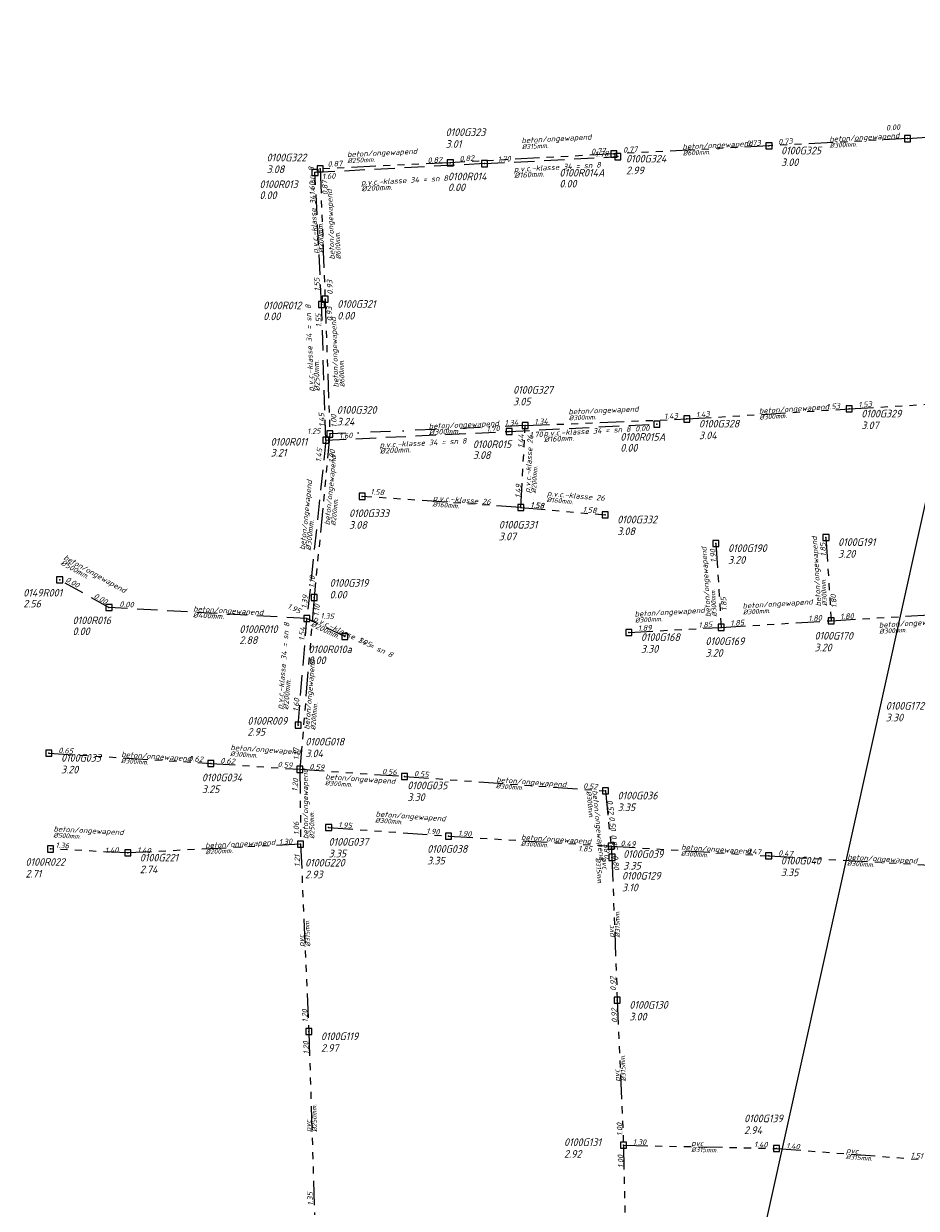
# Model space of a CAD drawing. Extents: x 155498 to 174806, y 452529 to 461643.
# Tile 22 of 44: x 157408 to 157629, y 460936 to 461228. Entities that reach past the tile are written whole.
import ezdxf

# ---------------------------------------------------------------- set-up
doc = ezdxf.new("R2010")
doc.units = 0
doc.header["$PDMODE"] = 64
doc.header["$PDSIZE"] = 1.5
for name, pattern in [('RI-GWA', [18.45, 6, -1.8, 1.75, -1.8, 1.75, -1.8, 1.75, -1.8]), ('RI-HWA', [7.4, 5, -2.4]), ('RI-VWA', [11, 5, -3, 0, -3])]:
    doc.linetypes.add(name, pattern=pattern)
doc.layers.get('0').update_dxf_attribs({"linetype": 'CONTINUOUS'})
doc.layers.get('DEFPOINTS').update_dxf_attribs({"linetype": 'CONTINUOUS'})
for name, color, linetype, lineweight in [('B-OI-RI-GWA-MATERIAAL-T18', 10, 'CONTINUOUS', 18), ('B-OI-RI-GWA-PUTDEKSELHOOGTE-T25', 10, 'CONTINUOUS', 25), ('B-OI-RI-GWA_BOB-T18', 10, 'CONTINUOUS', 18), ('B-OI-RI-GWA_DIAMETER-T18', 10, 'CONTINUOUS', 18), ('B-OI-RI-GWA_PUTNUMMER-T18', 10, 'CONTINUOUS', 18), ('B-OI-RI-GWA_RIOOLPUT-S', 10, 'CONTINUOUS', 25), ('B-OI-RI-GWA_TRANSPORTLEIDING-G', 10, 'RI-GWA', 18), ('B-OI-RI-HWA-BOB-T18', 150, 'CONTINUOUS', 18), ('B-OI-RI-HWA-MATERIAAL-T18', 150, 'CONTINUOUS', 18), ('B-OI-RI-HWA-PUTDEKSELHOOGTE-T25', 150, 'CONTINUOUS', 25), ('B-OI-RI-HWA-PUTNUMMER-T25', 150, 'CONTINUOUS', 25), ('B-OI-RI-HWA_DIAMETER-T18', 150, 'CONTINUOUS', 18), ('B-OI-RI-HWA_RIOOLPUT-S', 150, 'CONTINUOUS', 25), ('B-OI-RI-HWA_TRANSPORTLEIDING-G', 150, 'RI-HWA', 18), ('B-OI-RI-VWA-BOB-T18', 34, 'CONTINUOUS', 18), ('B-OI-RI-VWA-DIAMETER-T18', 34, 'CONTINUOUS', 18), ('B-OI-RI-VWA-MATERIAAL-T18', 34, 'CONTINUOUS', 18), ('B-OI-RI-VWA_PUTDEKSELHOOGTE-T25', 34, 'CONTINUOUS', 25), ('B-OI-RI-VWA_PUTNUMMER-T25', 34, 'CONTINUOUS', 25), ('B-OI-RI-VWA_RIOOLPUT-S', 34, 'CONTINUOUS', 25), ('B-OI-RI-VWA_TRANSPORTLEIDING-G', 34, 'RI-VWA', 18)]:
    doc.layers.add(name, color=color, linetype=linetype, lineweight=lineweight)
doc.styles.add('NLCS-ISO-M500-T18_CURSIEF', font='NLCS-ISO.ttf', dxfattribs={"oblique": 15, "height": 0.9})
doc.styles.add('NLCS-ISO-M750-T18_CURSIEF', font='NLCS-ISO.ttf', dxfattribs={"oblique": 15, "height": 1.35})
doc.styles.add('NLCS-ISO-M750-T25_CURSIEF', font='NLCS-ISO.ttf', dxfattribs={"oblique": 15, "height": 1.875})

# ---------------------------------------------------------------- blocks, each defined once
blk = doc.blocks.new('ACMAP_ANN_TEMPLATE_gwa-diam')
at = {"style": 'NLCS-ISO-M500-T18_CURSIEF', "oblique": 15}
blk.add_attdef('gwa-diam', (-2.2, -1.3), '', height=1.2, dxfattribs=at)
blk = doc.blocks.new('ACMAP_ANN_TEMPLATE_gwa-materiaal')
at = {"style": 'NLCS-ISO-M750-T18_CURSIEF', "oblique": 15}
blk.add_attdef('gwa-mat', (-2.2, 0.2), '', height=1.35, dxfattribs=at)
blk = doc.blocks.new('ACMAP_ANN_TEMPLATE_gwa-nap-l')
at = {"style": 'NLCS-ISO-M750-T18_CURSIEF', "oblique": 15}
blk.add_attdef('gwa-nap-l', (2.3, 0.2), '', height=1.35, dxfattribs=at)
blk = doc.blocks.new('ACMAP_ANN_TEMPLATE_gwa-nap-r')
at = {"style": 'NLCS-ISO-M750-T18_CURSIEF', "oblique": 15}
blk.add_attdef('gwa-nap-r', (-5.6, 0.2), '', height=1.35, dxfattribs=at)
blk = doc.blocks.new('ACMAP_ANN_TEMPLATE_hwa-diam')
at = {"style": 'NLCS-ISO-M750-T18_CURSIEF', "oblique": 15}
blk.add_attdef('hwa-diam', (-3.7, -1.3), '', height=1.35, dxfattribs=at)
blk = doc.blocks.new('ACMAP_ANN_TEMPLATE_hwa-nap-l')
at = {"style": 'NLCS-ISO-M750-T18_CURSIEF', "oblique": 15}
blk.add_attdef('hwa-nap-l', (3.3, 0.2), '', height=1.35, dxfattribs=at)
blk = doc.blocks.new('ACMAP_ANN_TEMPLATE_hwa-nap-r')
at = {"style": 'NLCS-ISO-M750-T18_CURSIEF', "oblique": 15}
blk.add_attdef('hwa-nap-r', (-5.6, 0.2), '', height=1.35, dxfattribs=at)
blk = doc.blocks.new('ACMAP_ANN_TEMPLATE_vwa-diam')
at = {"style": 'NLCS-ISO-M750-T18_CURSIEF', "oblique": 15}
blk.add_attdef('vwa-diam', (0.3, -1.3), '', height=1.35, dxfattribs=at)
blk = doc.blocks.new('ACMAP_ANN_TEMPLATE_vwa-materiaal')
at = {"style": 'NLCS-ISO-M750-T18_CURSIEF', "oblique": 15}
blk.add_attdef('vwa-mat', (0.3, 0.2), '', height=1.35, dxfattribs=at)
blk = doc.blocks.new('ACMAP_ANN_TEMPLATE_vwa-nap-l')
at = {"style": 'NLCS-ISO-M750-T18_CURSIEF', "oblique": 15}
blk.add_attdef('vwa-nap-l', (3.3, 0.2), '', height=1.35, dxfattribs=at)
blk = doc.blocks.new('ACMAP_ANN_TEMPLATE_vwa-nap-r')
at = {"style": 'NLCS-ISO-M750-T18_CURSIEF', "oblique": 15}
blk.add_attdef('vwa-nap-r', (-5.6, 0.2), '', height=1.35, dxfattribs=at)
blk = doc.blocks.new('ACMAP_ANN_TEMPLATE_hwa-materiaal')
at = {"style": 'NLCS-ISO-M750-T18_CURSIEF', "oblique": 15}
blk.add_attdef('hwa-mat', (-3.7, 0.2), '', height=1.35, dxfattribs=at)
blk = doc.blocks.new('ACMAP_ANN_TEMPLATE_hwa-puth')
at = {"style": 'NLCS-ISO-M750-T25_CURSIEF', "oblique": 15}
blk.add_attdef('hwa-puth', (-9, -6.8), '', height=1.88, dxfattribs=at)
blk = doc.blocks.new('ACMAP_ANN_TEMPLATE_hwa-putnr')
at = {"style": 'NLCS-ISO-M750-T25_CURSIEF', "oblique": 15}
blk.add_attdef('hwa-putnr', (-9, -4.1), '', height=1.88, dxfattribs=at)
blk = doc.blocks.new('ACMAP_ANN_TEMPLATE_vwa-puth')
at = {"style": 'NLCS-ISO-M750-T25_CURSIEF', "oblique": 15}
blk.add_attdef('vwa-puth', (-3, 5), '', height=1.88, dxfattribs=at)
blk = doc.blocks.new('ACMAP_ANN_TEMPLATE_vwa-putnr')
at = {"style": 'NLCS-ISO-M750-T25_CURSIEF', "oblique": 15}
blk.add_attdef('vaw-putnr', (-3, 7.9), '', height=1.88, dxfattribs=at)
blk = doc.blocks.new('ACMAP_ANN_TEMPLATE_gwa-puth')
at = {"style": 'NLCS-ISO-M750-T25_CURSIEF', "oblique": 15}
blk.add_attdef('gwa-puth', (3, -5), '', height=1.88, dxfattribs=at)
blk = doc.blocks.new('ACMAP_ANN_TEMPLATE_gwa-putnr')
at = {"style": 'NLCS-ISO-M750-T25_CURSIEF', "oblique": 15}
blk.add_attdef('gwa-putnr', (3, -2.1), '', height=1.88, dxfattribs=at)

msp = doc.modelspace()

# ---------------------------------------------------------------- linework, layer by layer
at = {"layer": 'B-OI-RI-GWA_RIOOLPUT-S'}
for p in [(157592.62, 461198.08), (157626.88, 461199.86), (157554.29, 461196.07), (157481.67, 461192.37), (157513.85, 461193.91), (157482.9, 461160.17), (157572.32, 461130.6), (157612.45, 461133.09), (157492.09, 461111.48), (157531.28, 461108.72), (157552.11, 461106.92), (157606.71, 461101.34), (157579.51, 461099.84), (157480.19, 461086.5), (157607.98, 461080.76), (157557.96, 461077.86), (157580.82, 461079.12), (157414.64, 461048.04), (157454.67, 461045.51), (157476.68, 461044.04), (157502.5, 461042.3), (157552.19, 461038.72), (157483.78, 461029.66), (157476.85, 461025.53), (157513.42, 461027.55), (157553.58, 461025.07), (157415, 461024.36), (157434.11, 461023.38), (157553.81, 461022.29), (157592.55, 461022.64), (157555.11, 460987.01), (157478.88, 460979.25), (157556.65, 460951.16), (157594.51, 460950.38)]:
    msp.add_point(p, dxfattribs=at)
at = {"layer": 'B-OI-RI-GWA_TRANSPORTLEIDING-G'}
for p, q in [((157626.88, 461199.86), (157655.31, 461201.96)), ((157626.88, 461199.86), (157592.62, 461198.08)), ((157554.29, 461196.07), (157513.85, 461193.91)), ((157592.62, 461198.08), (157554.29, 461196.07)), ((157513.85, 461193.91), (157481.67, 461192.37)), ((157481.67, 461192.37), (157482.9, 461160.17)), ((157482.9, 461160.17), (157484.08, 461126.89)), ((157612.45, 461133.09), (157665.19, 461136.19)), ((157572.32, 461130.6), (157612.45, 461133.09)), ((157531.28, 461108.72), (157532.37, 461128.96)), ((157532.37, 461128.96), (157572.32, 461130.6)), ((157484.08, 461126.89), (157480.19, 461086.5)), ((157531.28, 461108.72), (157492.09, 461111.48)), ((157531.28, 461108.72), (157552.11, 461106.92)), ((157579.51, 461099.84), (157580.82, 461079.12)), ((157606.71, 461101.34), (157607.98, 461080.76)), ((157480.19, 461086.5), (157476.68, 461044.04)), ((157607.98, 461080.76), (157636.53, 461082.46)), ((157557.96, 461077.86), (157580.82, 461079.12)), ((157580.82, 461079.12), (157607.98, 461080.76)), ((157414.64, 461048.04), (157454.67, 461045.51)), ((157454.67, 461045.51), (157476.68, 461044.04)), ((157476.68, 461044.04), (157476.85, 461025.53)), ((157476.68, 461044.04), (157502.5, 461042.3)), ((157502.5, 461042.3), (157552.19, 461038.72)), ((157552.19, 461038.72), (157553.58, 461025.07)), ((157483.78, 461029.66), (157513.42, 461027.55)), ((157513.42, 461027.55), (157553.58, 461025.07)), ((157434.11, 461023.38), (157415, 461024.36)), ((157476.85, 461025.53), (157434.11, 461023.38)), ((157476.85, 461025.53), (157478.88, 460979.25)), ((157553.58, 461025.07), (157553.81, 461022.29)), ((157553.58, 461025.07), (157592.55, 461022.64)), ((157553.81, 461022.29), (157555.11, 460987.01)), ((157592.55, 461022.64), (157635.7, 461020.21)), ((157555.11, 460987.01), (157556.65, 460951.16)), ((157478.88, 460979.25), (157480.29, 460934)), ((157556.65, 460951.16), (157557.58, 460909.09)), ((157556.65, 460951.16), (157594.51, 460950.38)), ((157594.51, 460950.38), (157633.15, 460947.42))]:
    msp.add_line(p, q, dxfattribs=at)
at = {"layer": 'B-OI-RI-HWA_RIOOLPUT-S'}
for p in [(157555.23, 461195.41), (157522.27, 461193.68), (157480.4, 461191.48), (157482.02, 461158.86), (157528.42, 461127.52), (157564.88, 461129.33), (157483.1, 461125.36), (157417.29, 461090.83), (157429.48, 461084.01), (157478.41, 461081.31), (157487.8, 461076.85), (157476.22, 461054.93)]:
    msp.add_point(p, dxfattribs=at)
at = {"layer": 'B-OI-RI-HWA_TRANSPORTLEIDING-G'}
for p, q in [((157522.27, 461193.68), (157555.23, 461195.41)), ((157522.27, 461193.68), (157480.4, 461191.48)), ((157482.02, 461158.86), (157480.4, 461191.48)), ((157483.1, 461125.36), (157482.02, 461158.86)), ((157528.42, 461127.52), (157564.88, 461129.33)), ((157483.1, 461125.36), (157478.41, 461081.31)), ((157483.1, 461125.36), (157528.42, 461127.52)), ((157429.48, 461084.01), (157417.29, 461090.83)), ((157478.41, 461081.31), (157429.48, 461084.01)), ((157476.22, 461054.93), (157478.41, 461081.31)), ((157487.8, 461076.85), (157478.41, 461081.31))]:
    msp.add_line(p, q, dxfattribs=at)
at = {"layer": 'B-OI-RI-VWA_RIOOLPUT-S'}
for p in [(157532.37, 461128.96), (157484.08, 461126.89)]:
    msp.add_point(p, dxfattribs=at)
at = {"layer": 'B-OI-RI-VWA_TRANSPORTLEIDING-G'}
msp.add_line((157532.37, 461128.96), (157484.08, 461126.89), dxfattribs=at)
at = {"layer": 'DEFPOINTS', "flags": 128}
msp.add_lwpolyline([(157498.69, 460511.77), (157666.49, 461268.41), (158141.33, 461489.21), (159256.93, 461205.94), (159206.49, 460696.31), (158205.71, 460856.25), (158144.02, 460363.33)], close=True, dxfattribs=at)

# ---------------------------------------------------------------- block references
at = {"layer": 'B-OI-RI-GWA-MATERIAAL-T18'}
for p, rotation, values in [((157609.75, 461198.97), 2.98408453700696, {'gwa-mat': 'beton/ongewapend'}), ((157533.66, 461198.65), 3.058665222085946, {'gwa-mat': 'beton/ongewapend'}), ((157573.46, 461197.07), 2.997565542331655, {'gwa-mat': 'beton/ongewapend'}), ((157490.56, 461195.2), 2.733922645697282, {'gwa-mat': 'beton/ongewapend'}), ((157485.4, 461172.2), 92.1910495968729, {'gwa-mat': 'beton/ongewapend'}), ((157486.35, 461140.62), 92.04074199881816, {'gwa-mat': 'beton/ongewapend'}), ((157545.27, 461131.63), 2.343646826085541, {'gwa-mat': 'beton/ongewapend'}), ((157592.38, 461131.85), 3.557844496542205, {'gwa-mat': 'beton/ongewapend'}), ((157533.86, 461114.47), 86.92988673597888, {'gwa-mat': 'p.v.c.-klasse 26'}), ((157484.4, 461106.49), 84.48810334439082, {'gwa-mat': 'beton/ongewapend'}), ((157511.69, 461110.1), 355.9677824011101, {'gwa-mat': 'p.v.c.-klasse 26'}), ((157539.89, 461111.2), 355.0592333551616, {'gwa-mat': 'p.v.c.-klasse 26'}), ((157605.58, 461086.51), 93.5491121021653, {'gwa-mat': 'beton/ongewapend'}), ((157578.3, 461083.89), 93.63264462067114, {'gwa-mat': 'beton/ongewapend'}), ((157561.64, 461081.69), 3.169835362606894, {'gwa-mat': 'beton/ongewapend'}), ((157588.33, 461083.7), 3.448678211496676, {'gwa-mat': 'beton/ongewapend'}), ((157622.02, 461078.95), 3.407753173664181, {'gwa-mat': 'beton/ongewapend'}), ((157479.37, 461055.98), 85.27756398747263, {'gwa-mat': 'beton/ongewapend'}), ((157461.64, 461048.48), 356.1793602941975, {'gwa-mat': 'beton/ongewapend'}), ((157434.65, 461046.77), 356.3856989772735, {'gwa-mat': 'beton/ongewapend'}), ((157478.93, 461029.02), 90.53227776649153, {'gwa-mat': 'beton/ongewapend'}), ((157485.09, 461041.26), 356.1468972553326, {'gwa-mat': 'beton/ongewapend'}), ((157527.34, 461040.51), 355.8778365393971, {'gwa-mat': 'beton/ongewapend'}), ((157548.99, 461036.61), 275.8236286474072, {'gwa-mat': 'beton/ongewapend'}), ((157497.52, 461032.05), 355.9274362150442, {'gwa-mat': 'beton/ongewapend'}), ((157417.93, 461028.39), 357.0646332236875, {'gwa-mat': 'beton/ongewapend'}), ((157455.48, 461024.45), 2.874775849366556, {'gwa-mat': 'beton/ongewapend'}), ((157533.5, 461026.31), 356.4734956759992, {'gwa-mat': 'beton/ongewapend'}), ((157573.06, 461023.85), 356.4243064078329, {'gwa-mat': 'beton/ongewapend'}), ((157614.12, 461021.42), 356.7880400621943, {'gwa-mat': 'beton/ongewapend'}), ((157551.22, 461020.08), 274.6869063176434, {'gwa-mat': 'pvc'}), ((157554.46, 461004.65), 92.11214536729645, {'gwa-mat': 'pvc'}), ((157477.86, 461002.39), 92.50567214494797, {'gwa-mat': 'pvc'}), ((157555.88, 460969.09), 92.46243937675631, {'gwa-mat': 'pvc'}), ((157479.58, 460956.62), 91.78591830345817, {'gwa-mat': 'pvc'}), ((157575.58, 460950.77), 358.8213217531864, {'gwa-mat': 'pvc'}), ((157613.83, 460948.9), 355.6180765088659, {'gwa-mat': 'pvc'})]:
    msp.add_blockref('ACMAP_ANN_TEMPLATE_gwa-materiaal', p, dxfattribs=dict(at, rotation=rotation)).add_auto_attribs(values)
at = {"layer": 'B-OI-RI-GWA-PUTDEKSELHOOGTE-T25'}
for p, values in [((157509.68, 461202.61), {'gwa-puth': '3.01'}), ((157465.44, 461196.36), {'gwa-puth': '3.08'}), ((157554.29, 461196.07), {'gwa-puth': '2.99'}), ((157592.62, 461198.08), {'gwa-puth': '3.00'}), ((157482.9, 461160.17), {'gwa-puth': '0.00'}), ((157612.45, 461133.09), {'gwa-puth': '3.07'}), ((157572.32, 461130.6), {'gwa-puth': '3.04'}), ((157485.83, 461108.47), {'gwa-puth': '3.08'}), ((157522.84, 461105.63), {'gwa-puth': '3.07'}), ((157552.11, 461106.92), {'gwa-puth': '3.08'}), ((157579.51, 461099.84), {'gwa-puth': '3.20'}), ((157606.71, 461101.34), {'gwa-puth': '3.20'}), ((157481.02, 461091.26), {'gwa-puth': '0.00'}), ((157557.96, 461077.86), {'gwa-puth': '3.30'}), ((157573.92, 461076.86), {'gwa-puth': '3.20'}), ((157600.87, 461078.2), {'gwa-puth': '3.20'}), ((157618.49, 461060.89), {'gwa-puth': '3.30'}), ((157475.02, 461052.04), {'gwa-puth': '3.04'}), ((157414.64, 461048.04), {'gwa-puth': '3.20'}), ((157449.45, 461043.19), {'gwa-puth': '3.25'}), ((157500.23, 461041.22), {'gwa-puth': '3.30'}), ((157552.19, 461038.72), {'gwa-puth': '3.35'}), ((157480.75, 461027.29), {'gwa-puth': '3.35'}), ((157434.11, 461023.38), {'gwa-puth': '2.74'}), ((157505.13, 461025.54), {'gwa-puth': '3.35'}), ((157553.58, 461024.28), {'gwa-puth': '3.35'}), ((157405.84, 461022.31), {'gwa-puth': '2.71'}), ((157474.95, 461022.13), {'gwa-puth': '2.93'}), ((157592.55, 461022.64), {'gwa-puth': '3.35'}), ((157553.29, 461018.91), {'gwa-puth': '3.10'}), ((157555.11, 460987.01), {'gwa-puth': '3.00'}), ((157478.88, 460979.25), {'gwa-puth': '2.97'}), ((157583.48, 460958.95), {'gwa-puth': '2.94'}), ((157538.96, 460953.08), {'gwa-puth': '2.92'})]:
    msp.add_blockref('ACMAP_ANN_TEMPLATE_gwa-puth', p, dxfattribs=at).add_auto_attribs(values)
at = {"layer": 'B-OI-RI-GWA_BOB-T18'}
for name, p, rotation, values in [('ACMAP_ANN_TEMPLATE_gwa-nap-l', (157619.29, 461201.47), 4.22481323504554, {'gwa-nap-l': '0.00'}), ('ACMAP_ANN_TEMPLATE_gwa-nap-r', (157592.62, 461198.08), 2.98408453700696, {'gwa-nap-r': '0.73'}), ('ACMAP_ANN_TEMPLATE_gwa-nap-l', (157592.62, 461198.08), 2.997565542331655, {'gwa-nap-l': '0.73'}), ('ACMAP_ANN_TEMPLATE_gwa-nap-r', (157513.85, 461193.91), 3.058665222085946, {'gwa-nap-r': '0.82'}), ('ACMAP_ANN_TEMPLATE_gwa-nap-l', (157513.85, 461193.91), 2.733922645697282, {'gwa-nap-l': '0.82'}), ('ACMAP_ANN_TEMPLATE_gwa-nap-r', (157554.29, 461196.07), 2.997565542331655, {'gwa-nap-r': '0.77'}), ('ACMAP_ANN_TEMPLATE_gwa-nap-l', (157554.29, 461196.07), 3.058665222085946, {'gwa-nap-l': '0.77'}), ('ACMAP_ANN_TEMPLATE_gwa-nap-r', (157489.14, 461192.97), 2.733922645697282, {'gwa-nap-r': '0.87'}), ('ACMAP_ANN_TEMPLATE_gwa-nap-l', (157483.87, 461183.61), 92.1910495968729, {'gwa-nap-l': '0.87'}), ('ACMAP_ANN_TEMPLATE_gwa-nap-l', (157485.08, 461159.05), 92.04074199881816, {'gwa-nap-l': '0.93'}), ('ACMAP_ANN_TEMPLATE_gwa-nap-r', (157484.7, 461160.36), 92.1910495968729, {'gwa-nap-r': '0.93'}), ('ACMAP_ANN_TEMPLATE_gwa-nap-r', (157612.45, 461133.09), 3.557844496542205, {'gwa-nap-r': '1.53'}), ('ACMAP_ANN_TEMPLATE_gwa-nap-l', (157612.45, 461133.09), 3.355061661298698, {'gwa-nap-l': '1.53'}), ('ACMAP_ANN_TEMPLATE_gwa-nap-r', (157485.78, 461134.09), 92.04074199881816, {'gwa-nap-r': '1.00'}), ('ACMAP_ANN_TEMPLATE_gwa-nap-r', (157572.32, 461130.6), 2.343646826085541, {'gwa-nap-r': '1.43'}), ('ACMAP_ANN_TEMPLATE_gwa-nap-l', (157572.32, 461130.6), 3.557844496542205, {'gwa-nap-l': '1.43'}), ('ACMAP_ANN_TEMPLATE_gwa-nap-l', (157532.37, 461128.96), 2.343646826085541, {'gwa-nap-l': '1.34'}), ('ACMAP_ANN_TEMPLATE_gwa-nap-r', (157532.37, 461128.96), 86.92988673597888, {'gwa-nap-r': '1.44'}), ('ACMAP_ANN_TEMPLATE_gwa-nap-l', (157485.07, 461117.38), 84.48810334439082, {'gwa-nap-l': '1.00'}), ('ACMAP_ANN_TEMPLATE_gwa-nap-l', (157531.28, 461108.72), 86.92988673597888, {'gwa-nap-l': '1.49'}), ('ACMAP_ANN_TEMPLATE_gwa-nap-r', (157499.62, 461111.4), 355.9677824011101, {'gwa-nap-r': '1.58'}), ('ACMAP_ANN_TEMPLATE_gwa-nap-l', (157531.28, 461108.72), 355.9677824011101, {'gwa-nap-l': '1.58'}), ('ACMAP_ANN_TEMPLATE_gwa-nap-l', (157531.28, 461108.72), 355.0592333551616, {'gwa-nap-l': '1.58'}), ('ACMAP_ANN_TEMPLATE_gwa-nap-r', (157552.11, 461106.92), 355.0592333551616, {'gwa-nap-r': '1.58'}), ('ACMAP_ANN_TEMPLATE_gwa-nap-l', (157607.12, 461094.37), 93.5491121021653, {'gwa-nap-l': '1.85'}), ('ACMAP_ANN_TEMPLATE_gwa-nap-l', (157579.92, 461092.87), 93.63264462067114, {'gwa-nap-l': '1.90'}), ('ACMAP_ANN_TEMPLATE_gwa-nap-l', (157480.19, 461086.5), 85.27756398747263, {'gwa-nap-l': '1.10'}), ('ACMAP_ANN_TEMPLATE_gwa-nap-r', (157609.24, 461089.53), 93.5491121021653, {'gwa-nap-r': '1.80'}), ('ACMAP_ANN_TEMPLATE_gwa-nap-r', (157482.06, 461087.35), 84.48810334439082, {'gwa-nap-r': '1.10'}), ('ACMAP_ANN_TEMPLATE_gwa-nap-r', (157582.08, 461088.81), 93.63264462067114, {'gwa-nap-r': '1.85'}), ('ACMAP_ANN_TEMPLATE_gwa-nap-r', (157607.98, 461080.76), 3.448678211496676, {'gwa-nap-r': '1.80'}), ('ACMAP_ANN_TEMPLATE_gwa-nap-l', (157607.98, 461080.76), 3.407753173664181, {'gwa-nap-l': '1.80'}), ('ACMAP_ANN_TEMPLATE_gwa-nap-l', (157557.96, 461077.86), 3.169835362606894, {'gwa-nap-l': '1.89'}), ('ACMAP_ANN_TEMPLATE_gwa-nap-r', (157580.82, 461079.12), 3.169835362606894, {'gwa-nap-r': '1.85'}), ('ACMAP_ANN_TEMPLATE_gwa-nap-l', (157580.82, 461079.12), 3.448678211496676, {'gwa-nap-l': '1.85'}), ('ACMAP_ANN_TEMPLATE_gwa-nap-l', (157414.64, 461048.04), 356.3856989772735, {'gwa-nap-l': '0.65'}), ('ACMAP_ANN_TEMPLATE_gwa-nap-l', (157476.68, 461044.04), 90.53227776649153, {'gwa-nap-l': '1.17'}), ('ACMAP_ANN_TEMPLATE_gwa-nap-r', (157454.67, 461045.51), 356.3856989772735, {'gwa-nap-r': '0.62'}), ('ACMAP_ANN_TEMPLATE_gwa-nap-l', (157454.67, 461045.51), 356.1793602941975, {'gwa-nap-l': '0.62'}), ('ACMAP_ANN_TEMPLATE_gwa-nap-r', (157476.68, 461044.04), 356.1793602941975, {'gwa-nap-r': '0.59'}), ('ACMAP_ANN_TEMPLATE_gwa-nap-l', (157476.68, 461044.04), 356.1468972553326, {'gwa-nap-l': '0.59'}), ('ACMAP_ANN_TEMPLATE_gwa-nap-r', (157502.5, 461042.3), 356.1468972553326, {'gwa-nap-r': '0.56'}), ('ACMAP_ANN_TEMPLATE_gwa-nap-l', (157502.5, 461042.3), 355.8778365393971, {'gwa-nap-l': '0.55'}), ('ACMAP_ANN_TEMPLATE_gwa-nap-r', (157476.68, 461044.04), 85.27756398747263, {'gwa-nap-r': '1.20'}), ('ACMAP_ANN_TEMPLATE_gwa-nap-r', (157552.19, 461038.72), 355.8778365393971, {'gwa-nap-r': '0.52'}), ('ACMAP_ANN_TEMPLATE_gwa-nap-l', (157552.19, 461038.72), 275.8236286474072, {'gwa-nap-l': '0.52'}), ('ACMAP_ANN_TEMPLATE_gwa-nap-r', (157553.48, 461026.76), 275.8236286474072, {'gwa-nap-r': '0.50'}), ('ACMAP_ANN_TEMPLATE_gwa-nap-l', (157476.85, 461025.53), 92.50567214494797, {'gwa-nap-l': '1.06'}), ('ACMAP_ANN_TEMPLATE_gwa-nap-l', (157483.78, 461029.66), 355.9274362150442, {'gwa-nap-l': '1.95'}), ('ACMAP_ANN_TEMPLATE_gwa-nap-r', (157513.42, 461027.55), 355.9274362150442, {'gwa-nap-r': '1.90'}), ('ACMAP_ANN_TEMPLATE_gwa-nap-l', (157513.42, 461027.55), 356.4734956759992, {'gwa-nap-l': '1.90'}), ('ACMAP_ANN_TEMPLATE_gwa-nap-r', (157421.82, 461024.18), 357.0646332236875, {'gwa-nap-r': '1.36'}), ('ACMAP_ANN_TEMPLATE_gwa-nap-l', (157469.23, 461025.11), 2.874775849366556, {'gwa-nap-l': '1.30'}), ('ACMAP_ANN_TEMPLATE_gwa-nap-r', (157553.81, 461022.29), 274.6869063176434, {'gwa-nap-r': '0.85'}), ('ACMAP_ANN_TEMPLATE_gwa-nap-l', (157553.58, 461025.07), 356.4243064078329, {'gwa-nap-l': '0.49'}), ('ACMAP_ANN_TEMPLATE_gwa-nap-r', (157434.11, 461023.38), 2.874775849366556, {'gwa-nap-r': '1.40'}), ('ACMAP_ANN_TEMPLATE_gwa-nap-l', (157434.11, 461023.38), 357.0646332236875, {'gwa-nap-l': '1.40'}), ('ACMAP_ANN_TEMPLATE_gwa-nap-r', (157476.85, 461025.53), 90.53227776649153, {'gwa-nap-r': '1.21'}), ('ACMAP_ANN_TEMPLATE_gwa-nap-r', (157551, 461023.3), 356.4734956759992, {'gwa-nap-r': '1.85'}), ('ACMAP_ANN_TEMPLATE_gwa-nap-l', (157553.57, 461019.44), 92.11214536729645, {'gwa-nap-l': '0.85'}), ('ACMAP_ANN_TEMPLATE_gwa-nap-l', (157553.58, 461025.07), 274.6869063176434, {'gwa-nap-l': '0.80'}), ('ACMAP_ANN_TEMPLATE_gwa-nap-r', (157592.55, 461022.64), 356.4243064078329, {'gwa-nap-r': '0.47'}), ('ACMAP_ANN_TEMPLATE_gwa-nap-l', (157592.55, 461022.64), 356.7880400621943, {'gwa-nap-l': '0.47'}), ('ACMAP_ANN_TEMPLATE_gwa-nap-l', (157555.11, 460987.01), 92.46243937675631, {'gwa-nap-l': '0.92'}), ('ACMAP_ANN_TEMPLATE_gwa-nap-l', (157478.88, 460979.25), 91.78591830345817, {'gwa-nap-l': '1.20'}), ('ACMAP_ANN_TEMPLATE_gwa-nap-r', (157555.11, 460987.01), 92.11214536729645, {'gwa-nap-r': '0.92'}), ('ACMAP_ANN_TEMPLATE_gwa-nap-r', (157478.88, 460979.25), 92.50567214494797, {'gwa-nap-r': '1.20'}), ('ACMAP_ANN_TEMPLATE_gwa-nap-l', (157556.65, 460951.16), 91.27321152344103, {'gwa-nap-l': '1.00'}), ('ACMAP_ANN_TEMPLATE_gwa-nap-l', (157556.65, 460951.16), 358.8213217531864, {'gwa-nap-l': '1.30'}), ('ACMAP_ANN_TEMPLATE_gwa-nap-r', (157594.51, 460950.38), 358.8213217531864, {'gwa-nap-r': '1.40'}), ('ACMAP_ANN_TEMPLATE_gwa-nap-l', (157594.51, 460950.38), 355.6180765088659, {'gwa-nap-l': '1.40'}), ('ACMAP_ANN_TEMPLATE_gwa-nap-r', (157556.65, 460951.16), 92.46243937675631, {'gwa-nap-r': '1.00'}), ('ACMAP_ANN_TEMPLATE_gwa-nap-r', (157633.15, 460947.42), 355.6180765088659, {'gwa-nap-r': '1.51'}), ('ACMAP_ANN_TEMPLATE_gwa-nap-l', (157480.29, 460934), 92.6837584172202, {'gwa-nap-l': '1.35'})]:
    msp.add_blockref(name, p, dxfattribs=dict(at, rotation=rotation)).add_auto_attribs(values)
at = {"layer": 'B-OI-RI-GWA_DIAMETER-T18'}
for p, rotation, values in [((157533.66, 461198.65), 3.058665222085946, {'gwa-diam': '%%c315mm.'}), ((157609.75, 461198.97), 2.98408453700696, {'gwa-diam': '%%c300mm.'}), ((157573.46, 461197.07), 2.997565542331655, {'gwa-diam': '%%c600mm.'}), ((157490.56, 461195.2), 2.733922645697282, {'gwa-diam': '%%c250mm.'}), ((157485.4, 461172.2), 92.1910495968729, {'gwa-diam': '%%c600mm.'}), ((157486.35, 461140.62), 92.04074199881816, {'gwa-diam': '%%c600mm.'}), ((157545.27, 461131.63), 2.343646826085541, {'gwa-diam': '%%c300mm.'}), ((157592.38, 461131.85), 3.557844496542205, {'gwa-diam': '%%c300mm.'}), ((157533.86, 461114.47), 86.92988673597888, {'gwa-diam': '%%c200mm.'}), ((157484.4, 461106.49), 84.48810334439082, {'gwa-diam': '%%c200mm.'}), ((157539.89, 461111.2), 355.0592333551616, {'gwa-diam': '%%c160mm.'}), ((157511.69, 461110.1), 355.9677824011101, {'gwa-diam': '%%c160mm.'}), ((157605.58, 461086.51), 93.5491121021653, {'gwa-diam': '%%c300mm.'}), ((157578.3, 461083.89), 93.63264462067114, {'gwa-diam': '%%c300mm.'}), ((157561.64, 461081.69), 3.169835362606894, {'gwa-diam': '%%c300mm.'}), ((157588.33, 461083.7), 3.448678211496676, {'gwa-diam': '%%c300mm.'}), ((157622.02, 461078.95), 3.407753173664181, {'gwa-diam': '%%c300mm.'}), ((157479.37, 461055.98), 85.27756398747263, {'gwa-diam': '%%c200mm.'}), ((157434.65, 461046.77), 356.3856989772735, {'gwa-diam': '%%c300mm.'}), ((157461.64, 461048.48), 356.1793602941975, {'gwa-diam': '%%c300mm.'}), ((157485.09, 461041.26), 356.1468972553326, {'gwa-diam': '%%c300mm.'}), ((157527.34, 461040.51), 355.8778365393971, {'gwa-diam': '%%c300mm.'}), ((157548.99, 461036.61), 275.8236286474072, {'gwa-diam': '%%c300mm.'}), ((157478.93, 461029.02), 90.53227776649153, {'gwa-diam': '%%c250mm.'}), ((157497.52, 461032.05), 355.9274362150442, {'gwa-diam': '%%c300mm.'}), ((157417.93, 461028.39), 357.0646332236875, {'gwa-diam': '%%c500mm.'}), ((157533.5, 461026.31), 356.4734956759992, {'gwa-diam': '%%c300mm.'}), ((157455.48, 461024.45), 2.874775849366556, {'gwa-diam': '%%c200mm.'}), ((157573.06, 461023.85), 356.4243064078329, {'gwa-diam': '%%c300mm.'}), ((157551.22, 461020.08), 274.6869063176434, {'gwa-diam': '%%c315mm.'}), ((157614.12, 461021.42), 356.7880400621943, {'gwa-diam': '%%c300mm.'}), ((157554.46, 461004.65), 92.11214536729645, {'gwa-diam': '%%c315mm.'}), ((157477.86, 461002.39), 92.50567214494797, {'gwa-diam': '%%c315mm.'}), ((157555.88, 460969.09), 92.46243937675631, {'gwa-diam': '%%c315mm.'}), ((157479.58, 460956.62), 91.78591830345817, {'gwa-diam': '%%c250mm.'}), ((157575.58, 460950.77), 358.8213217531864, {'gwa-diam': '%%c315mm.'}), ((157613.83, 460948.9), 355.6180765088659, {'gwa-diam': '%%c315mm.'})]:
    msp.add_blockref('ACMAP_ANN_TEMPLATE_gwa-diam', p, dxfattribs=dict(at, rotation=rotation)).add_auto_attribs(values)
at = {"layer": 'B-OI-RI-GWA_PUTNUMMER-T18'}
for p, values in [((157509.68, 461202.61), {'gwa-putnr': '0100G323'}), ((157465.44, 461196.36), {'gwa-putnr': '0100G322'}), ((157554.29, 461196.07), {'gwa-putnr': '0100G324'}), ((157592.62, 461198.08), {'gwa-putnr': '0100G325'}), ((157482.9, 461160.17), {'gwa-putnr': '0100G321'}), ((157612.45, 461133.09), {'gwa-putnr': '0100G329'}), ((157572.32, 461130.6), {'gwa-putnr': '0100G328'}), ((157485.83, 461108.47), {'gwa-putnr': '0100G333'}), ((157522.84, 461105.63), {'gwa-putnr': '0100G331'}), ((157552.11, 461106.92), {'gwa-putnr': '0100G332'}), ((157579.51, 461099.84), {'gwa-putnr': '0100G190'}), ((157606.71, 461101.34), {'gwa-putnr': '0100G191'}), ((157481.02, 461091.26), {'gwa-putnr': '0100G319'}), ((157557.96, 461077.86), {'gwa-putnr': '0100G168'}), ((157573.92, 461076.86), {'gwa-putnr': '0100G169'}), ((157600.87, 461078.2), {'gwa-putnr': '0100G170'}), ((157618.49, 461060.89), {'gwa-putnr': '0100G172'}), ((157475.02, 461052.04), {'gwa-putnr': '0100G018'}), ((157414.64, 461048.04), {'gwa-putnr': '0100G033'}), ((157449.45, 461043.19), {'gwa-putnr': '0100G034'}), ((157500.23, 461041.22), {'gwa-putnr': '0100G035'}), ((157552.19, 461038.72), {'gwa-putnr': '0100G036'}), ((157480.75, 461027.29), {'gwa-putnr': '0100G037'}), ((157434.11, 461023.38), {'gwa-putnr': '0100G221'}), ((157505.13, 461025.54), {'gwa-putnr': '0100G038'}), ((157553.58, 461024.28), {'gwa-putnr': '0100G039'}), ((157405.84, 461022.31), {'gwa-putnr': '0100R022'}), ((157474.95, 461022.13), {'gwa-putnr': '0100G220'}), ((157592.55, 461022.64), {'gwa-putnr': '0100G040'}), ((157553.29, 461018.91), {'gwa-putnr': '0100G129'}), ((157555.11, 460987.01), {'gwa-putnr': '0100G130'}), ((157478.88, 460979.25), {'gwa-putnr': '0100G119'}), ((157583.48, 460958.95), {'gwa-putnr': '0100G139'}), ((157538.96, 460953.08), {'gwa-putnr': '0100G131'})]:
    msp.add_blockref('ACMAP_ANN_TEMPLATE_gwa-putnr', p, dxfattribs=at).add_auto_attribs(values)
at = {"layer": 'B-OI-RI-HWA-BOB-T18'}
for name, p, rotation, values in [('ACMAP_ANN_TEMPLATE_hwa-nap-l', (157522.27, 461193.68), 3.008498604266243, {'hwa-nap-l': '1.70'}), ('ACMAP_ANN_TEMPLATE_hwa-nap-l', (157522.27, 461193.68), 3.009052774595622, {'hwa-nap-l': '1.70'}), ('ACMAP_ANN_TEMPLATE_hwa-nap-r', (157555.23, 461195.41), 3.008498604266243, {'hwa-nap-r': '1.78'}), ('ACMAP_ANN_TEMPLATE_hwa-nap-r', (157487.78, 461189.92), 3.009052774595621, {'hwa-nap-r': '1.60'}), ('ACMAP_ANN_TEMPLATE_hwa-nap-r', (157480.4, 461191.48), 92.8311268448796, {'hwa-nap-r': '1.60'}), ('ACMAP_ANN_TEMPLATE_hwa-nap-l', (157482.02, 461158.86), 92.8311268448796, {'hwa-nap-l': '1.55'}), ('ACMAP_ANN_TEMPLATE_hwa-nap-r', (157482.02, 461158.86), 91.85989883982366, {'hwa-nap-r': '1.55'}), ('ACMAP_ANN_TEMPLATE_hwa-nap-l', (157483.1, 461125.36), 91.85989883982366, {'hwa-nap-l': '1.45'}), ('ACMAP_ANN_TEMPLATE_hwa-nap-r', (157528.42, 461127.52), 2.733698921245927, {'hwa-nap-r': '1.70'}), ('ACMAP_ANN_TEMPLATE_hwa-nap-r', (157565.16, 461127.58), 2.845551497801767, {'hwa-nap-r': '0.00'}), ('ACMAP_ANN_TEMPLATE_hwa-nap-l', (157483.1, 461125.36), 2.733698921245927, {'hwa-nap-l': '1.60'}), ('ACMAP_ANN_TEMPLATE_hwa-nap-l', (157530.17, 461125.63), 2.845551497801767, {'hwa-nap-l': '1.70'}), ('ACMAP_ANN_TEMPLATE_hwa-nap-l', (157481.72, 461116.56), 83.91320387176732, {'hwa-nap-l': '1.45'}), ('ACMAP_ANN_TEMPLATE_hwa-nap-r', (157423.4, 461087.63), 330.7589055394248, {'hwa-nap-r': '0.00'}), ('ACMAP_ANN_TEMPLATE_hwa-nap-l', (157422.59, 461087.92), 330.7589055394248, {'hwa-nap-l': '0.00'}), ('ACMAP_ANN_TEMPLATE_hwa-nap-r', (157479.12, 461089.23), 83.91320387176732, {'hwa-nap-r': '1.39'}), ('ACMAP_ANN_TEMPLATE_hwa-nap-r', (157437.61, 461083.71), 356.8426751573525, {'hwa-nap-r': '0.00'}), ('ACMAP_ANN_TEMPLATE_hwa-nap-r', (157478.41, 461081.31), 334.5958910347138, {'hwa-nap-r': '1.95'}), ('ACMAP_ANN_TEMPLATE_hwa-nap-l', (157478.41, 461081.31), 356.8426751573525, {'hwa-nap-l': '1.35'}), ('ACMAP_ANN_TEMPLATE_hwa-nap-r', (157478.41, 461081.31), 85.2683619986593, {'hwa-nap-r': '1.54'}), ('ACMAP_ANN_TEMPLATE_hwa-nap-l', (157487.8, 461076.85), 334.5958910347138, {'hwa-nap-l': '1.95'}), ('ACMAP_ANN_TEMPLATE_hwa-nap-l', (157476.22, 461054.93), 85.2683619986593, {'hwa-nap-l': '1.60'})]:
    msp.add_blockref(name, p, dxfattribs=dict(at, rotation=rotation)).add_auto_attribs(values)
at = {"layer": 'B-OI-RI-HWA-MATERIAAL-T18'}
for p, rotation, values in [((157533.3, 461191.61), 3.008498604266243, {'hwa-mat': 'p.v.c.-klasse 34 = sn 8'}), ((157481.21, 461175.17), 92.8311268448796, {'hwa-mat': 'p.v.c.-klasse 34 = sn 8'}), ((157495.52, 461188.32), 3.009052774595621, {'hwa-mat': 'p.v.c.-klasse 34 = sn 8'}), ((157480.16, 461141.09), 91.85989883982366, {'hwa-mat': 'p.v.c.-klasse 34 = sn 8'}), ((157540.64, 461126.35), 2.845551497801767, {'hwa-mat': 'p.v.c.-klasse 34 = sn 8'}), ((157500.11, 461123.5), 2.733698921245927, {'hwa-mat': 'p.v.c.-klasse 34 = sn 8'}), ((157478.45, 461101.83), 83.91320387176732, {'hwa-mat': 'beton/ongewapend'}), ((157421.26, 461094.03), 330.7589055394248, {'hwa-mat': 'beton/ongewapend'}), ((157453.94, 461082.66), 356.8426751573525, {'hwa-mat': 'beton/ongewapend'}), ((157483.1, 461079.08), 334.5958910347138, {'hwa-mat': 'p.v.c.-klasse 34 = sn 8'}), ((157472.81, 461062.5), 85.2683619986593, {'hwa-mat': 'p.v.c.-klasse 34 = sn 8'})]:
    msp.add_blockref('ACMAP_ANN_TEMPLATE_hwa-materiaal', p, dxfattribs=dict(at, rotation=rotation)).add_auto_attribs(values)
at = {"layer": 'B-OI-RI-HWA-PUTDEKSELHOOGTE-T25'}
for p, values in [((157549.82, 461194.59), {'hwa-puth': '0.00'}), ((157475.68, 461191.75), {'hwa-puth': '0.00'}), ((157522.27, 461193.68), {'hwa-puth': '0.00'}), ((157476.61, 461161.81), {'hwa-puth': '0.00'}), ((157478.42, 461128.12), {'hwa-puth': '3.21'}), ((157528.42, 461127.52), {'hwa-puth': '3.08'}), ((157564.88, 461129.33), {'hwa-puth': '0.00'}), ((157417.29, 461090.83), {'hwa-puth': '2.56'}), ((157429.48, 461084.01), {'hwa-puth': '0.00'}), ((157470.71, 461081.83), {'hwa-puth': '2.88'}), ((157487.8, 461076.85), {'hwa-puth': '0.00'}), ((157472.71, 461059.17), {'hwa-puth': '2.95'})]:
    msp.add_blockref('ACMAP_ANN_TEMPLATE_hwa-puth', p, dxfattribs=at).add_auto_attribs(values)
at = {"layer": 'B-OI-RI-HWA-PUTNUMMER-T25'}
for p, values in [((157475.68, 461191.75), {'hwa-putnr': '0100R013'}), ((157522.27, 461193.68), {'hwa-putnr': '0100R014'}), ((157549.82, 461194.59), {'hwa-putnr': '0100R014A'}), ((157476.61, 461161.81), {'hwa-putnr': '0100R012'}), ((157478.42, 461128.12), {'hwa-putnr': '0100R011'}), ((157528.42, 461127.52), {'hwa-putnr': '0100R015'}), ((157564.88, 461129.33), {'hwa-putnr': '0100R015A'}), ((157417.29, 461090.83), {'hwa-putnr': '0149R001'}), ((157429.48, 461084.01), {'hwa-putnr': '0100R016'}), ((157470.71, 461081.83), {'hwa-putnr': '0100R010'}), ((157487.8, 461076.85), {'hwa-putnr': '0100R010a'}), ((157472.71, 461059.17), {'hwa-putnr': '0100R009'})]:
    msp.add_blockref('ACMAP_ANN_TEMPLATE_hwa-putnr', p, dxfattribs=at).add_auto_attribs(values)
at = {"layer": 'B-OI-RI-HWA_DIAMETER-T18'}
for p, rotation, values in [((157533.3, 461191.61), 3.008498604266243, {'hwa-diam': '%%c160mm.'}), ((157495.52, 461188.32), 3.009052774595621, {'hwa-diam': '%%c200mm.'}), ((157481.21, 461175.17), 92.8311268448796, {'hwa-diam': '%%c200mm.'}), ((157480.16, 461141.09), 91.85989883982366, {'hwa-diam': '%%c250mm.'}), ((157540.64, 461126.35), 2.845551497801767, {'hwa-diam': '%%c160mm.'}), ((157500.11, 461123.5), 2.733698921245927, {'hwa-diam': '%%c200mm.'}), ((157478.45, 461101.83), 83.91320387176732, {'hwa-diam': '%%c300mm.'}), ((157421.26, 461094.03), 330.7589055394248, {'hwa-diam': '%%c500mm.'}), ((157453.94, 461082.66), 356.8426751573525, {'hwa-diam': '%%c400mm.'}), ((157483.1, 461079.08), 334.5958910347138, {'hwa-diam': '%%c200mm.'}), ((157472.81, 461062.5), 85.2683619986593, {'hwa-diam': '%%c200mm.'})]:
    msp.add_blockref('ACMAP_ANN_TEMPLATE_hwa-diam', p, dxfattribs=dict(at, rotation=rotation)).add_auto_attribs(values)
at = {"layer": 'B-OI-RI-VWA-BOB-T18', "rotation": 2.461797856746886}
for name, p, values in [('ACMAP_ANN_TEMPLATE_vwa-nap-r', (157484.08, 461126.89), {'vwa-nap-r': '1.25'}), ('ACMAP_ANN_TEMPLATE_vwa-nap-l', (157524, 461128.59), {'vwa-nap-l': '1.34'})]:
    msp.add_blockref(name, p, dxfattribs=at).add_auto_attribs(values)
at = {"layer": 'B-OI-RI-VWA-DIAMETER-T18', "rotation": 2.461797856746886}
msp.add_blockref('ACMAP_ANN_TEMPLATE_vwa-diam', (157508.23, 461127.93), dxfattribs=at).add_auto_attribs({'vwa-diam': '%%c300mm.'})
at = {"layer": 'B-OI-RI-VWA-MATERIAAL-T18', "rotation": 2.461797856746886}
msp.add_blockref('ACMAP_ANN_TEMPLATE_vwa-materiaal', (157508.23, 461127.93), dxfattribs=at).add_auto_attribs({'vwa-mat': 'beton/ongewapend'})
at = {"layer": 'B-OI-RI-VWA_PUTDEKSELHOOGTE-T25'}
for p, values in [((157532.37, 461128.96), {'vwa-puth': '3.05'}), ((157488.79, 461124), {'vwa-puth': '3.24'})]:
    msp.add_blockref('ACMAP_ANN_TEMPLATE_vwa-puth', p, dxfattribs=at).add_auto_attribs(values)
at = {"layer": 'B-OI-RI-VWA_PUTNUMMER-T25'}
for p, values in [((157532.37, 461128.96), {'vaw-putnr': '0100G327'}), ((157488.79, 461124), {'vaw-putnr': '0100G320'})]:
    msp.add_blockref('ACMAP_ANN_TEMPLATE_vwa-putnr', p, dxfattribs=at).add_auto_attribs(values)

doc.saveas('drawing.dxf')
